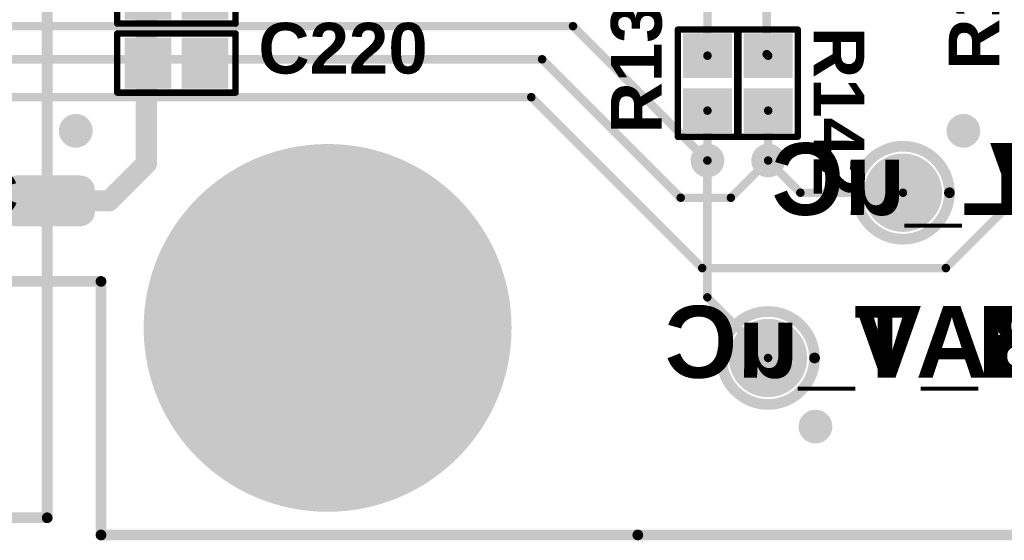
# Model space of a CAD drawing. Header units: inches. Extents: x -60 to 68, y -60 to 60.
# Tile 46 of 78: x 22 to 46, y -60 to -48. Entities that reach past the tile are written whole.
import ezdxf

# ---------------------------------------------------------------- set-up
doc = ezdxf.new("R2010")
doc.units = ezdxf.units.IN
for name, color, linetype in [('Bottom Copper', 5, 'Continuous'), ('Bottom Mask', 6, 'Continuous'), ('Bottom Overlay', 54, 'Continuous'), ('Keep-Out Layer', 6, 'Continuous'), ('Mechanical 13', 56, 'Continuous'), ('Mechanical 15', 56, 'Continuous'), ('Multi-Layer', 9, 'Continuous'), ('Pad Holes', 156, 'Continuous'), ('Top Copper', 1, 'Continuous'), ('Top Mask', 216, 'Continuous'), ('Top Overlay', 2, 'Continuous'), ('Top Paste', 8, 'Continuous'), ('Via Holes', 16, 'Continuous')]:
    doc.layers.add(name, color=color, linetype=linetype)
doc.styles.add('Arial_Bold', font='txt', dxfattribs={"height": 0.2})

# ---------------------------------------------------------------- blocks, each defined once
blk = doc.blocks.new('TEST_POINT_TH_80')
at = {"layer": 'Bottom Copper'}
h = blk.add_hatch(color=5, dxfattribs=at)
edge = h.paths.add_edge_path()
edge.add_arc((0, 0), 0.825, 0, 360)
at = {"layer": 'Bottom Mask'}
h = blk.add_hatch(color=6, dxfattribs=at)
edge = h.paths.add_edge_path()
edge.add_arc((0, 0), 0.927, 0, 360)
at = {"layer": 'Multi-Layer'}
h = blk.add_hatch(color=9, dxfattribs=at)
edge = h.paths.add_edge_path()
edge.add_arc((0, 0), 0.825, 0, 360)
at = {"layer": 'Pad Holes'}
h = blk.add_hatch(color=7, dxfattribs=at)
edge = h.paths.add_edge_path()
edge.add_arc((0, 0), 0.5, 0, 360)
at = {"layer": 'Top Copper'}
h = blk.add_hatch(color=1, dxfattribs=at)
edge = h.paths.add_edge_path()
edge.add_arc((0, 0), 0.825, 0, 360)
at = {"layer": 'Top Mask'}
h = blk.add_hatch(color=216, dxfattribs=at)
edge = h.paths.add_edge_path()
edge.add_arc((0, 0), 0.927, 0, 360)
at = {"layer": 'Bottom Overlay'}
for points in [[(1.1, 0, 0.254, 0.254, 1), (-1.1, 0, 0.254, 0.254, 1)], [(-1.164, 0, 0.127, 0.127, 1), (-1.037, 0, 0.127, 0.127, 1)], [(1.037, 0, 0.127, 0.127, 1), (1.164, 0, 0.127, 0.127, 1)]]:
    blk.add_lwpolyline(points, format="xyseb", close=True, dxfattribs=at)
at = {"layer": 'Top Overlay'}
for points in [[(1.1, 0, 0.254, 0.254, 1), (-1.1, 0, 0.254, 0.254, 1)], [(-1.164, 0, 0.127, 0.127, 1), (-1.037, 0, 0.127, 0.127, 1)], [(1.037, 0, 0.127, 0.127, 1), (1.164, 0, 0.127, 0.127, 1)]]:
    blk.add_lwpolyline(points, format="xyseb", close=True, dxfattribs=at)
at = {"layer": 'Bottom Overlay', "style": 'Arial_Bold', "text_generation_flag": 2}
blk.add_text('VPANEL_uC', height=1.7, rotation=360, dxfattribs=at).set_placement((11.008, -0.526))
blk = doc.blocks.new('TEST_POINT_TH_81')
at = {"layer": 'Bottom Copper'}
h = blk.add_hatch(color=5, dxfattribs=at)
edge = h.paths.add_edge_path()
edge.add_arc((0, 0), 0.825, 0, 360)
at = {"layer": 'Bottom Mask'}
h = blk.add_hatch(color=6, dxfattribs=at)
edge = h.paths.add_edge_path()
edge.add_arc((0, 0), 0.927, 0, 360)
at = {"layer": 'Multi-Layer'}
h = blk.add_hatch(color=9, dxfattribs=at)
edge = h.paths.add_edge_path()
edge.add_arc((0, 0), 0.825, 0, 360)
at = {"layer": 'Pad Holes'}
h = blk.add_hatch(color=7, dxfattribs=at)
edge = h.paths.add_edge_path()
edge.add_arc((0, 0), 0.5, 0, 360)
at = {"layer": 'Top Copper'}
h = blk.add_hatch(color=1, dxfattribs=at)
edge = h.paths.add_edge_path()
edge.add_arc((0, 0), 0.825, 0, 360)
at = {"layer": 'Top Mask'}
h = blk.add_hatch(color=216, dxfattribs=at)
edge = h.paths.add_edge_path()
edge.add_arc((0, 0), 0.927, 0, 360)
at = {"layer": 'Bottom Overlay'}
for points in [[(1.1, 0, 0.254, 0.254, 1), (-1.1, 0, 0.254, 0.254, 1)], [(-1.164, 0, 0.127, 0.127, 1), (-1.037, 0, 0.127, 0.127, 1)], [(1.037, 0, 0.127, 0.127, 1), (1.164, 0, 0.127, 0.127, 1)]]:
    blk.add_lwpolyline(points, format="xyseb", close=True, dxfattribs=at)
at = {"layer": 'Top Overlay'}
for points in [[(1.1, 0, 0.254, 0.254, 1), (-1.1, 0, 0.254, 0.254, 1)], [(-1.164, 0, 0.127, 0.127, 1), (-1.037, 0, 0.127, 0.127, 1)], [(1.037, 0, 0.127, 0.127, 1), (1.164, 0, 0.127, 0.127, 1)]]:
    blk.add_lwpolyline(points, format="xyseb", close=True, dxfattribs=at)
at = {"layer": 'Bottom Overlay', "style": 'Arial_Bold', "text_generation_flag": 2}
blk.add_text('V_BAT_uC', height=1.7, rotation=360, dxfattribs=at).set_placement((9.826, -0.468))
blk = doc.blocks.new('JDY_25M_ESS__PADS_RST_PWRC_91')
at = {"layer": 'Top Copper'}
h = blk.add_hatch(color=1, dxfattribs=at)
edge = h.paths.add_edge_path()
edge.add_arc((2.004, 19.28), 0.25, 180, 270)
edge.add_line((2.004, 19.03), (2.504, 19.03))
edge.add_arc((2.504, 19.28), 0.25, 270, 360)
edge.add_line((2.754, 19.28), (2.754, 20.78))
edge.add_arc((2.504, 20.78), 0.25, 0, 90)
edge.add_line((2.504, 21.03), (2.004, 21.03))
edge.add_arc((2.004, 20.78), 0.25, 90, 180)
edge.add_line((1.754, 20.78), (1.754, 19.28))
h = blk.add_hatch(color=1, dxfattribs=at)
edge = h.paths.add_edge_path()
edge.add_arc((13.004, 20.807), 0.25, 0, 90)
edge.add_line((13.004, 21.057), (12.503, 21.057))
edge.add_arc((12.503, 20.807), 0.25, 90, 180)
edge.add_line((12.253, 20.807), (12.253, 19.307))
edge.add_arc((12.503, 19.307), 0.25, 180, 270)
edge.add_line((12.503, 19.057), (13.004, 19.057))
edge.add_arc((13.004, 19.307), 0.25, 270, 360)
edge.add_line((13.254, 19.307), (13.254, 20.807))
h = blk.add_hatch(color=1, dxfattribs=at)
edge = h.paths.add_edge_path()
edge.add_arc((-0.75, 18.25), 0.25, 90, 180)
edge.add_line((-1, 18.25), (-1, 17.75))
edge.add_arc((-0.75, 17.75), 0.25, 180, 270)
edge.add_line((-0.75, 17.5), (0.75, 17.5))
edge.add_arc((0.75, 17.75), 0.25, 270, 360)
edge.add_line((1, 17.75), (1, 18.25))
edge.add_arc((0.75, 18.25), 0.25, 0, 90)
edge.add_line((0.75, 18.5), (-0.75, 18.5))
h = blk.add_hatch(color=1, dxfattribs=at)
edge = h.paths.add_edge_path()
edge.add_arc((14.25, 18.25), 0.25, 90, 180)
edge.add_line((14, 18.25), (14, 17.75))
edge.add_arc((14.25, 17.75), 0.25, 180, 270)
edge.add_line((14.25, 17.5), (15.75, 17.5))
edge.add_arc((15.75, 17.75), 0.25, 270, 360)
edge.add_line((16, 17.75), (16, 18.25))
edge.add_arc((15.75, 18.25), 0.25, 0, 90)
edge.add_line((15.75, 18.5), (14.25, 18.5))
h = blk.add_hatch(color=1, dxfattribs=at)
edge = h.paths.add_edge_path()
edge.add_arc((-0.75, 15.25), 0.25, 90, 180)
edge.add_line((-1, 15.25), (-1, 14.75))
edge.add_arc((-0.75, 14.75), 0.25, 180, 270)
edge.add_line((-0.75, 14.5), (0.75, 14.5))
edge.add_arc((0.75, 14.75), 0.25, 270, 360)
edge.add_line((1, 14.75), (1, 15.25))
edge.add_arc((0.75, 15.25), 0.25, 0, 90)
edge.add_line((0.75, 15.5), (-0.75, 15.5))
h = blk.add_hatch(color=1, dxfattribs=at)
edge = h.paths.add_edge_path()
edge.add_arc((14.25, 15.25), 0.25, 90, 180)
edge.add_line((14, 15.25), (14, 14.75))
edge.add_arc((14.25, 14.75), 0.25, 180, 270)
edge.add_line((14.25, 14.5), (15.75, 14.5))
edge.add_arc((15.75, 14.75), 0.25, 270, 360)
edge.add_line((16, 14.75), (16, 15.25))
edge.add_arc((15.75, 15.25), 0.25, 0, 90)
edge.add_line((15.75, 15.5), (14.25, 15.5))
h = blk.add_hatch(color=1, dxfattribs=at)
edge = h.paths.add_edge_path()
edge.add_arc((-0.75, 13.75), 0.25, 90, 180)
edge.add_line((-1, 13.75), (-1, 13.25))
edge.add_arc((-0.75, 13.25), 0.25, 180, 270)
edge.add_line((-0.75, 13), (0.75, 13))
edge.add_arc((0.75, 13.25), 0.25, 270, 360)
edge.add_line((1, 13.25), (1, 13.75))
edge.add_arc((0.75, 13.75), 0.25, 0, 90)
edge.add_line((0.75, 14), (-0.75, 14))
h = blk.add_hatch(color=1, dxfattribs=at)
edge = h.paths.add_edge_path()
edge.add_arc((-0.723, 10.75), 0.25, 90, 180)
edge.add_line((-0.973, 10.75), (-0.973, 10.25))
edge.add_arc((-0.723, 10.25), 0.25, 180, 270)
edge.add_line((-0.723, 10), (0.777, 10))
edge.add_arc((0.777, 10.25), 0.25, 270, 360)
edge.add_line((1.027, 10.25), (1.027, 10.75))
edge.add_arc((0.777, 10.75), 0.25, 0, 90)
edge.add_line((0.777, 11), (-0.723, 11))
h = blk.add_hatch(color=1, dxfattribs=at)
edge = h.paths.add_edge_path()
edge.add_arc((-0.723, 9.25), 0.25, 90, 180)
edge.add_line((-0.973, 9.25), (-0.973, 8.75))
edge.add_arc((-0.723, 8.75), 0.25, 180, 270)
edge.add_line((-0.723, 8.5), (0.777, 8.5))
edge.add_arc((0.777, 8.75), 0.25, 270, 360)
edge.add_line((1.027, 8.75), (1.027, 9.25))
edge.add_arc((0.777, 9.25), 0.25, 0, 90)
edge.add_line((0.777, 9.5), (-0.723, 9.5))
h = blk.add_hatch(color=1, dxfattribs=at)
edge = h.paths.add_edge_path()
edge.add_arc((0.777, 7.25), 0.25, 270, 360)
edge.add_line((1.027, 7.25), (1.027, 7.75))
edge.add_arc((0.777, 7.75), 0.25, 0, 90)
edge.add_line((0.777, 8), (-0.723, 8))
edge.add_arc((-0.723, 7.75), 0.25, 90, 180)
edge.add_line((-0.973, 7.75), (-0.973, 7.25))
edge.add_arc((-0.723, 7.25), 0.25, 180, 270)
edge.add_line((-0.723, 7), (0.777, 7))
h = blk.add_hatch(color=1, dxfattribs=at)
edge = h.paths.add_edge_path()
edge.add_arc((15.777, 7.25), 0.25, 270, 360)
edge.add_line((16.027, 7.25), (16.027, 7.75))
edge.add_arc((15.777, 7.75), 0.25, 0, 90)
edge.add_line((15.777, 8), (14.277, 8))
edge.add_arc((14.277, 7.75), 0.25, 90, 180)
edge.add_line((14.027, 7.75), (14.027, 7.25))
edge.add_arc((14.277, 7.25), 0.25, 180, 270)
edge.add_line((14.277, 7), (15.777, 7))
at = {"layer": 'Top Mask'}
h = blk.add_hatch(color=216, dxfattribs=at)
edge = h.paths.add_edge_path()
edge.add_arc((2.004, 19.28), 0.352, 180, 270)
edge.add_line((2.004, 18.928), (2.504, 18.928))
edge.add_arc((2.504, 19.28), 0.352, 270, 360)
edge.add_line((2.855, 19.28), (2.855, 20.78))
edge.add_arc((2.504, 20.78), 0.352, 0, 90)
edge.add_line((2.504, 21.132), (2.004, 21.132))
edge.add_arc((2.004, 20.78), 0.352, 90, 180)
edge.add_line((1.652, 20.78), (1.652, 19.28))
h = blk.add_hatch(color=216, dxfattribs=at)
edge = h.paths.add_edge_path()
edge.add_arc((13.004, 20.807), 0.352, 0, 90)
edge.add_line((13.004, 21.159), (12.503, 21.159))
edge.add_arc((12.503, 20.807), 0.352, 90, 180)
edge.add_line((12.152, 20.807), (12.152, 19.307))
edge.add_arc((12.503, 19.307), 0.352, 180, 270)
edge.add_line((12.503, 18.955), (13.004, 18.955))
edge.add_arc((13.004, 19.307), 0.352, 270, 360)
edge.add_line((13.355, 19.307), (13.355, 20.807))
h = blk.add_hatch(color=216, dxfattribs=at)
edge = h.paths.add_edge_path()
edge.add_arc((-0.75, 18.25), 0.352, 90, 180)
edge.add_line((-1.102, 18.25), (-1.102, 17.75))
edge.add_arc((-0.75, 17.75), 0.352, 180, 270)
edge.add_line((-0.75, 17.398), (0.75, 17.398))
edge.add_arc((0.75, 17.75), 0.352, 270, 360)
edge.add_line((1.102, 17.75), (1.102, 18.25))
edge.add_arc((0.75, 18.25), 0.352, 0, 90)
edge.add_line((0.75, 18.602), (-0.75, 18.602))
h = blk.add_hatch(color=216, dxfattribs=at)
edge = h.paths.add_edge_path()
edge.add_arc((14.25, 18.25), 0.352, 90, 180)
edge.add_line((13.898, 18.25), (13.898, 17.75))
edge.add_arc((14.25, 17.75), 0.352, 180, 270)
edge.add_line((14.25, 17.398), (15.75, 17.398))
edge.add_arc((15.75, 17.75), 0.352, 270, 360)
edge.add_line((16.102, 17.75), (16.102, 18.25))
edge.add_arc((15.75, 18.25), 0.352, 0, 90)
edge.add_line((15.75, 18.602), (14.25, 18.602))
h = blk.add_hatch(color=216, dxfattribs=at)
edge = h.paths.add_edge_path()
edge.add_arc((-0.75, 15.25), 0.352, 90, 180)
edge.add_line((-1.102, 15.25), (-1.102, 14.75))
edge.add_arc((-0.75, 14.75), 0.352, 180, 270)
edge.add_line((-0.75, 14.398), (0.75, 14.398))
edge.add_arc((0.75, 14.75), 0.352, 270, 360)
edge.add_line((1.102, 14.75), (1.102, 15.25))
edge.add_arc((0.75, 15.25), 0.352, 0, 90)
edge.add_line((0.75, 15.602), (-0.75, 15.602))
h = blk.add_hatch(color=216, dxfattribs=at)
edge = h.paths.add_edge_path()
edge.add_arc((14.25, 15.25), 0.352, 90, 180)
edge.add_line((13.898, 15.25), (13.898, 14.75))
edge.add_arc((14.25, 14.75), 0.352, 180, 270)
edge.add_line((14.25, 14.398), (15.75, 14.398))
edge.add_arc((15.75, 14.75), 0.352, 270, 360)
edge.add_line((16.102, 14.75), (16.102, 15.25))
edge.add_arc((15.75, 15.25), 0.352, 0, 90)
edge.add_line((15.75, 15.602), (14.25, 15.602))
h = blk.add_hatch(color=216, dxfattribs=at)
edge = h.paths.add_edge_path()
edge.add_arc((-0.75, 13.75), 0.352, 90, 180)
edge.add_line((-1.102, 13.75), (-1.102, 13.25))
edge.add_arc((-0.75, 13.25), 0.352, 180, 270)
edge.add_line((-0.75, 12.898), (0.75, 12.898))
edge.add_arc((0.75, 13.25), 0.352, 270, 360)
edge.add_line((1.102, 13.25), (1.102, 13.75))
edge.add_arc((0.75, 13.75), 0.352, 0, 90)
edge.add_line((0.75, 14.102), (-0.75, 14.102))
h = blk.add_hatch(color=216, dxfattribs=at)
edge = h.paths.add_edge_path()
edge.add_arc((-0.723, 10.75), 0.352, 90, 180)
edge.add_line((-1.075, 10.75), (-1.075, 10.25))
edge.add_arc((-0.723, 10.25), 0.352, 180, 270)
edge.add_line((-0.723, 9.898), (0.777, 9.898))
edge.add_arc((0.777, 10.25), 0.352, 270, 360)
edge.add_line((1.129, 10.25), (1.129, 10.75))
edge.add_arc((0.777, 10.75), 0.352, 0, 90)
edge.add_line((0.777, 11.102), (-0.723, 11.102))
h = blk.add_hatch(color=216, dxfattribs=at)
edge = h.paths.add_edge_path()
edge.add_arc((-0.723, 9.25), 0.352, 90, 180)
edge.add_line((-1.075, 9.25), (-1.075, 8.75))
edge.add_arc((-0.723, 8.75), 0.352, 180, 270)
edge.add_line((-0.723, 8.398), (0.777, 8.398))
edge.add_arc((0.777, 8.75), 0.352, 270, 360)
edge.add_line((1.129, 8.75), (1.129, 9.25))
edge.add_arc((0.777, 9.25), 0.352, 0, 90)
edge.add_line((0.777, 9.602), (-0.723, 9.602))
h = blk.add_hatch(color=216, dxfattribs=at)
edge = h.paths.add_edge_path()
edge.add_arc((0.777, 7.25), 0.352, 270, 360)
edge.add_line((1.129, 7.25), (1.129, 7.75))
edge.add_arc((0.777, 7.75), 0.352, 0, 90)
edge.add_line((0.777, 8.102), (-0.723, 8.102))
edge.add_arc((-0.723, 7.75), 0.352, 90, 180)
edge.add_line((-1.075, 7.75), (-1.075, 7.25))
edge.add_arc((-0.723, 7.25), 0.352, 180, 270)
edge.add_line((-0.723, 6.898), (0.777, 6.898))
h = blk.add_hatch(color=216, dxfattribs=at)
edge = h.paths.add_edge_path()
edge.add_arc((15.777, 7.25), 0.352, 270, 360)
edge.add_line((16.129, 7.25), (16.129, 7.75))
edge.add_arc((15.777, 7.75), 0.352, 0, 90)
edge.add_line((15.777, 8.102), (14.277, 8.102))
edge.add_arc((14.277, 7.75), 0.352, 90, 180)
edge.add_line((13.925, 7.75), (13.925, 7.25))
edge.add_arc((14.277, 7.25), 0.352, 180, 270)
edge.add_line((14.277, 6.898), (15.777, 6.898))
at = {"layer": 'Top Paste'}
h = blk.add_hatch(color=8, dxfattribs=at)
edge = h.paths.add_edge_path()
edge.add_arc((2.004, 19.28), 0.25, 180, 270)
edge.add_line((2.004, 19.03), (2.504, 19.03))
edge.add_arc((2.504, 19.28), 0.25, 270, 360)
edge.add_line((2.754, 19.28), (2.754, 20.78))
edge.add_arc((2.504, 20.78), 0.25, 0, 90)
edge.add_line((2.504, 21.03), (2.004, 21.03))
edge.add_arc((2.004, 20.78), 0.25, 90, 180)
edge.add_line((1.754, 20.78), (1.754, 19.28))
h = blk.add_hatch(color=8, dxfattribs=at)
edge = h.paths.add_edge_path()
edge.add_arc((13.004, 20.807), 0.25, 0, 90)
edge.add_line((13.004, 21.057), (12.503, 21.057))
edge.add_arc((12.503, 20.807), 0.25, 90, 180)
edge.add_line((12.253, 20.807), (12.253, 19.307))
edge.add_arc((12.503, 19.307), 0.25, 180, 270)
edge.add_line((12.503, 19.057), (13.004, 19.057))
edge.add_arc((13.004, 19.307), 0.25, 270, 360)
edge.add_line((13.254, 19.307), (13.254, 20.807))
h = blk.add_hatch(color=8, dxfattribs=at)
edge = h.paths.add_edge_path()
edge.add_arc((-0.75, 18.25), 0.25, 90, 180)
edge.add_line((-1, 18.25), (-1, 17.75))
edge.add_arc((-0.75, 17.75), 0.25, 180, 270)
edge.add_line((-0.75, 17.5), (0.75, 17.5))
edge.add_arc((0.75, 17.75), 0.25, 270, 360)
edge.add_line((1, 17.75), (1, 18.25))
edge.add_arc((0.75, 18.25), 0.25, 0, 90)
edge.add_line((0.75, 18.5), (-0.75, 18.5))
h = blk.add_hatch(color=8, dxfattribs=at)
edge = h.paths.add_edge_path()
edge.add_arc((14.25, 18.25), 0.25, 90, 180)
edge.add_line((14, 18.25), (14, 17.75))
edge.add_arc((14.25, 17.75), 0.25, 180, 270)
edge.add_line((14.25, 17.5), (15.75, 17.5))
edge.add_arc((15.75, 17.75), 0.25, 270, 360)
edge.add_line((16, 17.75), (16, 18.25))
edge.add_arc((15.75, 18.25), 0.25, 0, 90)
edge.add_line((15.75, 18.5), (14.25, 18.5))
h = blk.add_hatch(color=8, dxfattribs=at)
edge = h.paths.add_edge_path()
edge.add_arc((-0.75, 15.25), 0.25, 90, 180)
edge.add_line((-1, 15.25), (-1, 14.75))
edge.add_arc((-0.75, 14.75), 0.25, 180, 270)
edge.add_line((-0.75, 14.5), (0.75, 14.5))
edge.add_arc((0.75, 14.75), 0.25, 270, 360)
edge.add_line((1, 14.75), (1, 15.25))
edge.add_arc((0.75, 15.25), 0.25, 0, 90)
edge.add_line((0.75, 15.5), (-0.75, 15.5))
h = blk.add_hatch(color=8, dxfattribs=at)
edge = h.paths.add_edge_path()
edge.add_arc((14.25, 15.25), 0.25, 90, 180)
edge.add_line((14, 15.25), (14, 14.75))
edge.add_arc((14.25, 14.75), 0.25, 180, 270)
edge.add_line((14.25, 14.5), (15.75, 14.5))
edge.add_arc((15.75, 14.75), 0.25, 270, 360)
edge.add_line((16, 14.75), (16, 15.25))
edge.add_arc((15.75, 15.25), 0.25, 0, 90)
edge.add_line((15.75, 15.5), (14.25, 15.5))
h = blk.add_hatch(color=8, dxfattribs=at)
edge = h.paths.add_edge_path()
edge.add_arc((-0.75, 13.75), 0.25, 90, 180)
edge.add_line((-1, 13.75), (-1, 13.25))
edge.add_arc((-0.75, 13.25), 0.25, 180, 270)
edge.add_line((-0.75, 13), (0.75, 13))
edge.add_arc((0.75, 13.25), 0.25, 270, 360)
edge.add_line((1, 13.25), (1, 13.75))
edge.add_arc((0.75, 13.75), 0.25, 0, 90)
edge.add_line((0.75, 14), (-0.75, 14))
h = blk.add_hatch(color=8, dxfattribs=at)
edge = h.paths.add_edge_path()
edge.add_arc((-0.723, 10.75), 0.25, 90, 180)
edge.add_line((-0.973, 10.75), (-0.973, 10.25))
edge.add_arc((-0.723, 10.25), 0.25, 180, 270)
edge.add_line((-0.723, 10), (0.777, 10))
edge.add_arc((0.777, 10.25), 0.25, 270, 360)
edge.add_line((1.027, 10.25), (1.027, 10.75))
edge.add_arc((0.777, 10.75), 0.25, 0, 90)
edge.add_line((0.777, 11), (-0.723, 11))
h = blk.add_hatch(color=8, dxfattribs=at)
edge = h.paths.add_edge_path()
edge.add_arc((-0.723, 9.25), 0.25, 90, 180)
edge.add_line((-0.973, 9.25), (-0.973, 8.75))
edge.add_arc((-0.723, 8.75), 0.25, 180, 270)
edge.add_line((-0.723, 8.5), (0.777, 8.5))
edge.add_arc((0.777, 8.75), 0.25, 270, 360)
edge.add_line((1.027, 8.75), (1.027, 9.25))
edge.add_arc((0.777, 9.25), 0.25, 0, 90)
edge.add_line((0.777, 9.5), (-0.723, 9.5))
h = blk.add_hatch(color=8, dxfattribs=at)
edge = h.paths.add_edge_path()
edge.add_arc((0.777, 7.25), 0.25, 270, 360)
edge.add_line((1.027, 7.25), (1.027, 7.75))
edge.add_arc((0.777, 7.75), 0.25, 0, 90)
edge.add_line((0.777, 8), (-0.723, 8))
edge.add_arc((-0.723, 7.75), 0.25, 90, 180)
edge.add_line((-0.973, 7.75), (-0.973, 7.25))
edge.add_arc((-0.723, 7.25), 0.25, 180, 270)
edge.add_line((-0.723, 7), (0.777, 7))
h = blk.add_hatch(color=8, dxfattribs=at)
edge = h.paths.add_edge_path()
edge.add_arc((15.777, 7.25), 0.25, 270, 360)
edge.add_line((16.027, 7.25), (16.027, 7.75))
edge.add_arc((15.777, 7.75), 0.25, 0, 90)
edge.add_line((15.777, 8), (14.277, 8))
edge.add_arc((14.277, 7.75), 0.25, 90, 180)
edge.add_line((14.027, 7.75), (14.027, 7.25))
edge.add_arc((14.277, 7.25), 0.25, 180, 270)
edge.add_line((14.277, 7), (15.777, 7))
at = {"layer": 'Mechanical 13'}
for points in [[(0, 20, 0.254, 0.254, 0), (15, 20, 0.254, 0.254, 0)], [(0, 0, 0.254, 0.254, 0), (0, 20, 0.254, 0.254, 0)], [(15, 0, 0.254, 0.254, 0), (15, 20, 0.254, 0.254, 0)], [(0, 0, 0.254, 0.254, 0), (15, 0, 0.254, 0.254, 0)]]:
    blk.add_lwpolyline(points, format="xyseb", dxfattribs=at)
for points in [[(-0.064, 20, 0.127, 0.127, 1), (0.064, 20, 0.127, 0.127, 1)], [(-0.064, 20, 0.127, 0.127, 1), (0.064, 20, 0.127, 0.127, 1)], [(14.937, 20, 0.127, 0.127, 1), (15.064, 20, 0.127, 0.127, 1)], [(14.937, 20, 0.127, 0.127, 1), (15.064, 20, 0.127, 0.127, 1)], [(-0.064, 0, 0.127, 0.127, 1), (0.064, 0, 0.127, 0.127, 1)], [(-0.064, 0, 0.127, 0.127, 1), (0.064, 0, 0.127, 0.127, 1)], [(14.937, 0, 0.127, 0.127, 1), (15.064, 0, 0.127, 0.127, 1)], [(14.937, 0, 0.127, 0.127, 1), (15.064, 0, 0.127, 0.127, 1)]]:
    blk.add_lwpolyline(points, format="xyseb", close=True, dxfattribs=at)
at = {"layer": 'Top Overlay'}
for points in [[(-0.375, 18.835, 0.2, 0.2, 0), (-0.375, 20.375, 0.2, 0.2, 0)], [(-0.375, 20.375, 0.2, 0.2, 0), (1.445, 20.375, 0.2, 0.2, 0)], [(13.555, 20.375, 0.2, 0.2, 0), (15.375, 20.375, 0.2, 0.2, 0)], [(15.375, 18.835, 0.2, 0.2, 0), (15.375, 20.375, 0.2, 0.2, 0)]]:
    blk.add_lwpolyline(points, format="xyseb", dxfattribs=at)
for points in [[(-0.425, 20.375, 0.1, 0.1, 1), (-0.325, 20.375, 0.1, 0.1, 1)], [(-0.425, 20.375, 0.1, 0.1, 1), (-0.325, 20.375, 0.1, 0.1, 1)], [(1.395, 20.375, 0.1, 0.1, 1), (1.495, 20.375, 0.1, 0.1, 1)], [(13.505, 20.375, 0.1, 0.1, 1), (13.605, 20.375, 0.1, 0.1, 1)], [(15.325, 20.375, 0.1, 0.1, 1), (15.425, 20.375, 0.1, 0.1, 1)], [(15.325, 20.375, 0.1, 0.1, 1), (15.425, 20.375, 0.1, 0.1, 1)], [(-0.425, 18.835, 0.1, 0.1, 1), (-0.325, 18.835, 0.1, 0.1, 1)], [(15.325, 18.835, 0.1, 0.1, 1), (15.425, 18.835, 0.1, 0.1, 1)]]:
    blk.add_lwpolyline(points, format="xyseb", close=True, dxfattribs=at)
at = {"layer": 'Top Overlay', "style": 'Arial_Bold'}
for s, p in [('TXD', (1.48, 14.7)), ('STAT', (10.92, 14.68)), ('RXD', (1.48, 13.18)), ('PWRC', (1.48, 10.189)), ('RST', (1.48, 8.69)), ('GND', (1.48, 7.19)), ('VCC', (11.364, 7.18))]:
    blk.add_text(s, height=1, rotation=360, dxfattribs=at).set_placement(p)
blk = doc.blocks.new('RES0603_101')
at = {"layer": 'Top Copper'}
for points in [[(-1.075, -0.475), (-1.075, 0.475), (-0.225, 0.475), (-0.225, -0.475)], [(0.225, -0.475), (0.225, 0.475), (1.075, 0.475), (1.075, -0.475)]]:
    blk.add_hatch(color=1, dxfattribs=at).paths.add_polyline_path(points)
at = {"layer": 'Top Mask'}
for points in [[(-1.177, -0.577), (-1.177, 0.577), (-0.123, 0.577), (-0.123, -0.577)], [(0.123, -0.577), (0.123, 0.577), (1.177, 0.577), (1.177, -0.577)]]:
    blk.add_hatch(color=216, dxfattribs=at).paths.add_polyline_path(points)
at = {"layer": 'Top Paste'}
for points in [[(-1.075, -0.475), (-1.075, 0.475), (-0.225, 0.475), (-0.225, -0.475)], [(0.225, -0.475), (0.225, 0.475), (1.075, 0.475), (1.075, -0.475)]]:
    blk.add_hatch(color=8, dxfattribs=at).paths.add_polyline_path(points)
at = {"layer": 'Top Overlay'}
for points in [[(-1.27, -0.7, 0.15, 0.15, 0), (-1.27, 0.7, 0.15, 0.15, 0)], [(1.27, 0.7, 0.15, 0.15, 0), (-1.27, 0.7, 0.15, 0.15, 0)], [(1.27, -0.7, 0.15, 0.15, 0), (1.27, 0.7, 0.15, 0.15, 0)], [(1.27, -0.7, 0.15, 0.15, 0), (-1.27, -0.7, 0.15, 0.15, 0)]]:
    blk.add_lwpolyline(points, format="xyseb", dxfattribs=at)
for points in [[(-1.307, 0.7, 0.075, 0.075, 1), (-1.232, 0.7, 0.075, 0.075, 1)], [(-1.307, 0.7, 0.075, 0.075, 1), (-1.232, 0.7, 0.075, 0.075, 1)], [(1.233, 0.7, 0.075, 0.075, 1), (1.308, 0.7, 0.075, 0.075, 1)], [(1.233, 0.7, 0.075, 0.075, 1), (1.308, 0.7, 0.075, 0.075, 1)], [(-1.307, -0.7, 0.075, 0.075, 1), (-1.232, -0.7, 0.075, 0.075, 1)], [(-1.307, -0.7, 0.075, 0.075, 1), (-1.232, -0.7, 0.075, 0.075, 1)], [(1.233, -0.7, 0.075, 0.075, 1), (1.308, -0.7, 0.075, 0.075, 1)], [(1.233, -0.7, 0.075, 0.075, 1), (1.308, -0.7, 0.075, 0.075, 1)]]:
    blk.add_lwpolyline(points, format="xyseb", close=True, dxfattribs=at)
blk = doc.blocks.new('RES0603_105')
at = {"layer": 'Top Copper'}
for points in [[(-1.075, -0.475), (-1.075, 0.475), (-0.225, 0.475), (-0.225, -0.475)], [(0.225, -0.475), (0.225, 0.475), (1.075, 0.475), (1.075, -0.475)]]:
    blk.add_hatch(color=1, dxfattribs=at).paths.add_polyline_path(points)
at = {"layer": 'Top Mask'}
for points in [[(-1.177, -0.577), (-1.177, 0.577), (-0.123, 0.577), (-0.123, -0.577)], [(0.123, -0.577), (0.123, 0.577), (1.177, 0.577), (1.177, -0.577)]]:
    blk.add_hatch(color=216, dxfattribs=at).paths.add_polyline_path(points)
at = {"layer": 'Top Paste'}
for points in [[(-1.075, -0.475), (-1.075, 0.475), (-0.225, 0.475), (-0.225, -0.475)], [(0.225, -0.475), (0.225, 0.475), (1.075, 0.475), (1.075, -0.475)]]:
    blk.add_hatch(color=8, dxfattribs=at).paths.add_polyline_path(points)
at = {"layer": 'Top Overlay'}
for points in [[(-1.27, -0.7, 0.15, 0.15, 0), (-1.27, 0.7, 0.15, 0.15, 0)], [(1.27, 0.7, 0.15, 0.15, 0), (-1.27, 0.7, 0.15, 0.15, 0)], [(1.27, -0.7, 0.15, 0.15, 0), (1.27, 0.7, 0.15, 0.15, 0)], [(1.27, -0.7, 0.15, 0.15, 0), (-1.27, -0.7, 0.15, 0.15, 0)]]:
    blk.add_lwpolyline(points, format="xyseb", dxfattribs=at)
for points in [[(-1.307, 0.7, 0.075, 0.075, 1), (-1.232, 0.7, 0.075, 0.075, 1)], [(-1.307, 0.7, 0.075, 0.075, 1), (-1.232, 0.7, 0.075, 0.075, 1)], [(1.233, 0.7, 0.075, 0.075, 1), (1.308, 0.7, 0.075, 0.075, 1)], [(1.233, 0.7, 0.075, 0.075, 1), (1.308, 0.7, 0.075, 0.075, 1)], [(-1.307, -0.7, 0.075, 0.075, 1), (-1.232, -0.7, 0.075, 0.075, 1)], [(-1.307, -0.7, 0.075, 0.075, 1), (-1.232, -0.7, 0.075, 0.075, 1)], [(1.233, -0.7, 0.075, 0.075, 1), (1.308, -0.7, 0.075, 0.075, 1)], [(1.233, -0.7, 0.075, 0.075, 1), (1.308, -0.7, 0.075, 0.075, 1)]]:
    blk.add_lwpolyline(points, format="xyseb", close=True, dxfattribs=at)
blk = doc.blocks.new('CAPC0603_115')
at = {"layer": 'Top Copper'}
for points in [[(-1.125, -0.5), (-1.125, 0.5), (-0.225, 0.5), (-0.225, -0.5)], [(0.225, -0.5), (0.225, 0.5), (1.125, 0.5), (1.125, -0.5)]]:
    blk.add_hatch(color=1, dxfattribs=at).paths.add_polyline_path(points)
at = {"layer": 'Top Mask'}
for points in [[(-1.227, -0.602), (-1.227, 0.602), (-0.123, 0.602), (-0.123, -0.602)], [(0.123, -0.602), (0.123, 0.602), (1.227, 0.602), (1.227, -0.602)]]:
    blk.add_hatch(color=216, dxfattribs=at).paths.add_polyline_path(points)
at = {"layer": 'Top Paste'}
for points in [[(-1.125, -0.5), (-1.125, 0.5), (-0.225, 0.5), (-0.225, -0.5)], [(0.225, -0.5), (0.225, 0.5), (1.125, 0.5), (1.125, -0.5)]]:
    blk.add_hatch(color=8, dxfattribs=at).paths.add_polyline_path(points)
at = {"layer": 'Mechanical 15'}
for points in [[(-1.35, -0.75, 0.05, 0.05, 0), (-1.35, 0.75, 0.05, 0.05, 0)], [(-1.35, 0.75, 0.05, 0.05, 0), (1.35, 0.75, 0.05, 0.05, 0)], [(1.35, -0.75, 0.05, 0.05, 0), (1.35, 0.75, 0.05, 0.05, 0)], [(-1.35, -0.75, 0.05, 0.05, 0), (1.35, -0.75, 0.05, 0.05, 0)]]:
    blk.add_lwpolyline(points, format="xyseb", dxfattribs=at)
for points in [[(-1.362, 0.75, 0.025, 0.025, 1), (-1.338, 0.75, 0.025, 0.025, 1)], [(-1.362, 0.75, 0.025, 0.025, 1), (-1.338, 0.75, 0.025, 0.025, 1)], [(1.338, 0.75, 0.025, 0.025, 1), (1.362, 0.75, 0.025, 0.025, 1)], [(1.338, 0.75, 0.025, 0.025, 1), (1.362, 0.75, 0.025, 0.025, 1)], [(-1.362, -0.75, 0.025, 0.025, 1), (-1.338, -0.75, 0.025, 0.025, 1)], [(-1.362, -0.75, 0.025, 0.025, 1), (-1.338, -0.75, 0.025, 0.025, 1)], [(1.338, -0.75, 0.025, 0.025, 1), (1.362, -0.75, 0.025, 0.025, 1)], [(1.338, -0.75, 0.025, 0.025, 1), (1.362, -0.75, 0.025, 0.025, 1)]]:
    blk.add_lwpolyline(points, format="xyseb", close=True, dxfattribs=at)
at = {"layer": 'Top Overlay'}
for points in [[(-1.4, 0.7, 0.15, 0.15, 0), (1.4, 0.7, 0.15, 0.15, 0)], [(-1.4, -0.7, 0.15, 0.15, 0), (-1.4, 0.7, 0.15, 0.15, 0)], [(1.4, -0.7, 0.15, 0.15, 0), (1.4, 0.7, 0.15, 0.15, 0)], [(-1.4, -0.7, 0.15, 0.15, 0), (1.4, -0.7, 0.15, 0.15, 0)]]:
    blk.add_lwpolyline(points, format="xyseb", dxfattribs=at)
for points in [[(-1.438, 0.7, 0.075, 0.075, 1), (-1.362, 0.7, 0.075, 0.075, 1)], [(-1.438, 0.7, 0.075, 0.075, 1), (-1.362, 0.7, 0.075, 0.075, 1)], [(1.362, 0.7, 0.075, 0.075, 1), (1.438, 0.7, 0.075, 0.075, 1)], [(1.362, 0.7, 0.075, 0.075, 1), (1.438, 0.7, 0.075, 0.075, 1)], [(-1.438, -0.7, 0.075, 0.075, 1), (-1.362, -0.7, 0.075, 0.075, 1)], [(-1.438, -0.7, 0.075, 0.075, 1), (-1.362, -0.7, 0.075, 0.075, 1)], [(1.362, -0.7, 0.075, 0.075, 1), (1.438, -0.7, 0.075, 0.075, 1)], [(1.362, -0.7, 0.075, 0.075, 1), (1.438, -0.7, 0.075, 0.075, 1)]]:
    blk.add_lwpolyline(points, format="xyseb", close=True, dxfattribs=at)
blk = doc.blocks.new('CAPC0603_116')
at = {"layer": 'Top Copper'}
for points in [[(-1.125, -0.5), (-1.125, 0.5), (-0.225, 0.5), (-0.225, -0.5)], [(0.225, -0.5), (0.225, 0.5), (1.125, 0.5), (1.125, -0.5)]]:
    blk.add_hatch(color=1, dxfattribs=at).paths.add_polyline_path(points)
at = {"layer": 'Top Mask'}
for points in [[(-1.227, -0.602), (-1.227, 0.602), (-0.123, 0.602), (-0.123, -0.602)], [(0.123, -0.602), (0.123, 0.602), (1.227, 0.602), (1.227, -0.602)]]:
    blk.add_hatch(color=216, dxfattribs=at).paths.add_polyline_path(points)
at = {"layer": 'Top Paste'}
for points in [[(-1.125, -0.5), (-1.125, 0.5), (-0.225, 0.5), (-0.225, -0.5)], [(0.225, -0.5), (0.225, 0.5), (1.125, 0.5), (1.125, -0.5)]]:
    blk.add_hatch(color=8, dxfattribs=at).paths.add_polyline_path(points)
at = {"layer": 'Mechanical 15'}
for points in [[(-1.35, -0.75, 0.05, 0.05, 0), (-1.35, 0.75, 0.05, 0.05, 0)], [(-1.35, 0.75, 0.05, 0.05, 0), (1.35, 0.75, 0.05, 0.05, 0)], [(1.35, -0.75, 0.05, 0.05, 0), (1.35, 0.75, 0.05, 0.05, 0)], [(-1.35, -0.75, 0.05, 0.05, 0), (1.35, -0.75, 0.05, 0.05, 0)]]:
    blk.add_lwpolyline(points, format="xyseb", dxfattribs=at)
for points in [[(-1.362, 0.75, 0.025, 0.025, 1), (-1.338, 0.75, 0.025, 0.025, 1)], [(-1.362, 0.75, 0.025, 0.025, 1), (-1.338, 0.75, 0.025, 0.025, 1)], [(1.338, 0.75, 0.025, 0.025, 1), (1.362, 0.75, 0.025, 0.025, 1)], [(1.338, 0.75, 0.025, 0.025, 1), (1.362, 0.75, 0.025, 0.025, 1)], [(-1.362, -0.75, 0.025, 0.025, 1), (-1.338, -0.75, 0.025, 0.025, 1)], [(-1.362, -0.75, 0.025, 0.025, 1), (-1.338, -0.75, 0.025, 0.025, 1)], [(1.338, -0.75, 0.025, 0.025, 1), (1.362, -0.75, 0.025, 0.025, 1)], [(1.338, -0.75, 0.025, 0.025, 1), (1.362, -0.75, 0.025, 0.025, 1)]]:
    blk.add_lwpolyline(points, format="xyseb", close=True, dxfattribs=at)
at = {"layer": 'Top Overlay'}
for points in [[(-1.4, 0.7, 0.15, 0.15, 0), (1.4, 0.7, 0.15, 0.15, 0)], [(-1.4, -0.7, 0.15, 0.15, 0), (-1.4, 0.7, 0.15, 0.15, 0)], [(1.4, -0.7, 0.15, 0.15, 0), (1.4, 0.7, 0.15, 0.15, 0)], [(-1.4, -0.7, 0.15, 0.15, 0), (1.4, -0.7, 0.15, 0.15, 0)]]:
    blk.add_lwpolyline(points, format="xyseb", dxfattribs=at)
for points in [[(-1.438, 0.7, 0.075, 0.075, 1), (-1.362, 0.7, 0.075, 0.075, 1)], [(-1.438, 0.7, 0.075, 0.075, 1), (-1.362, 0.7, 0.075, 0.075, 1)], [(1.362, 0.7, 0.075, 0.075, 1), (1.438, 0.7, 0.075, 0.075, 1)], [(1.362, 0.7, 0.075, 0.075, 1), (1.438, 0.7, 0.075, 0.075, 1)], [(-1.438, -0.7, 0.075, 0.075, 1), (-1.362, -0.7, 0.075, 0.075, 1)], [(-1.438, -0.7, 0.075, 0.075, 1), (-1.362, -0.7, 0.075, 0.075, 1)], [(1.362, -0.7, 0.075, 0.075, 1), (1.438, -0.7, 0.075, 0.075, 1)], [(1.362, -0.7, 0.075, 0.075, 1), (1.438, -0.7, 0.075, 0.075, 1)]]:
    blk.add_lwpolyline(points, format="xyseb", close=True, dxfattribs=at)

msp = doc.modelspace()

# ---------------------------------------------------------------- hatches: boundary and pattern name
at = {"layer": 'Bottom Copper'}
h = msp.add_hatch(color=5, dxfattribs=at)
edge = h.paths.add_edge_path()
edge.add_arc((23.602, -50.436), 0.4, 0, 360)
h = msp.add_hatch(color=5, dxfattribs=at)
edge = h.paths.add_edge_path()
edge.add_arc((44.602, -50.436), 0.4, 0, 360)
h = msp.add_hatch(color=5, dxfattribs=at)
edge = h.paths.add_edge_path()
edge.add_arc((38.547, -51.139), 0.4, 0, 360)
h = msp.add_hatch(color=5, dxfattribs=at)
edge = h.paths.add_edge_path()
edge.add_arc((39.983, -51.139), 0.4, 0, 360)
h = msp.add_hatch(color=5, dxfattribs=at)
edge = h.paths.add_edge_path()
edge.add_arc((29.56, -55.1), 4.25, 0, 360)
h = msp.add_hatch(color=5, dxfattribs=at)
edge = h.paths.add_edge_path()
edge.add_arc((41.102, -57.436), 0.4, 0, 360)
at = {"layer": 'Bottom Mask'}
h = msp.add_hatch(color=6, dxfattribs=at)
edge = h.paths.add_edge_path()
edge.add_arc((29.56, -55.1), 4.352, 0, 360)
at = {"layer": 'Multi-Layer'}
h = msp.add_hatch(color=9, dxfattribs=at)
edge = h.paths.add_edge_path()
edge.add_arc((29.56, -55.1), 4.25, 0, 360)
at = {"layer": 'Pad Holes'}
h = msp.add_hatch(color=7, dxfattribs=at)
edge = h.paths.add_edge_path()
edge.add_arc((29.56, -55.1), 2.25, 0, 360)
at = {"layer": 'Top Copper'}
h = msp.add_hatch(color=1, dxfattribs=at)
edge = h.paths.add_edge_path()
edge.add_arc((23.602, -50.436), 0.4, 0, 360)
h = msp.add_hatch(color=1, dxfattribs=at)
edge = h.paths.add_edge_path()
edge.add_arc((44.602, -50.436), 0.4, 0, 360)
h = msp.add_hatch(color=1, dxfattribs=at)
edge = h.paths.add_edge_path()
edge.add_arc((38.547, -51.139), 0.4, 0, 360)
h = msp.add_hatch(color=1, dxfattribs=at)
edge = h.paths.add_edge_path()
edge.add_arc((39.983, -51.139), 0.4, 0, 360)
h = msp.add_hatch(color=1, dxfattribs=at)
edge = h.paths.add_edge_path()
edge.add_arc((29.56, -55.1), 4.25, 0, 360)
h = msp.add_hatch(color=1, dxfattribs=at)
edge = h.paths.add_edge_path()
edge.add_arc((41.102, -57.436), 0.4, 0, 360)
at = {"layer": 'Top Mask'}
h = msp.add_hatch(color=216, dxfattribs=at)
edge = h.paths.add_edge_path()
edge.add_arc((29.56, -55.1), 4.352, 0, 360)
at = {"layer": 'Via Holes'}
h = msp.add_hatch(color=7, dxfattribs=at)
edge = h.paths.add_edge_path()
edge.add_arc((23.602, -50.436), 0.2, 0, 360)
h = msp.add_hatch(color=7, dxfattribs=at)
edge = h.paths.add_edge_path()
edge.add_arc((44.602, -50.436), 0.2, 0, 360)
h = msp.add_hatch(color=7, dxfattribs=at)
edge = h.paths.add_edge_path()
edge.add_arc((38.547, -51.139), 0.2, 0, 360)
h = msp.add_hatch(color=7, dxfattribs=at)
edge = h.paths.add_edge_path()
edge.add_arc((39.983, -51.139), 0.2, 0, 360)
h = msp.add_hatch(color=7, dxfattribs=at)
edge = h.paths.add_edge_path()
edge.add_arc((41.102, -57.436), 0.2, 0, 360)

# ---------------------------------------------------------------- linework, layer by layer
at = {"layer": 'Bottom Copper'}
for points in [[(18.063, -47.958, 0.2, 0.2, 0), (35.366, -47.958, 0.2, 0.2, 0)], [(35.366, -47.958, 0.2, 0.2, 0), (38.547, -51.139, 0.2, 0.2, 0)], [(18.573, -48.743, 0.2, 0.2, 0), (34.635, -48.743, 0.2, 0.2, 0)], [(34.635, -48.743, 0.2, 0.2, 0), (37.913, -52.02, 0.2, 0.2, 0)], [(18.991, -49.64, 0.2, 0.2, 0), (34.379, -49.64, 0.2, 0.2, 0)], [(34.379, -49.64, 0.2, 0.2, 0), (38.423, -53.685, 0.2, 0.2, 0)], [(39.102, -52.02, 0.2, 0.2, 0), (39.983, -51.139, 0.2, 0.2, 0)], [(44.188, -53.685, 0.2, 0.2, 0), (46.438, -51.435, 0.2, 0.2, 0)], [(37.913, -52.02, 0.2, 0.2, 0), (39.102, -52.02, 0.2, 0.2, 0)], [(38.423, -53.685, 0.2, 0.2, 0), (44.188, -53.685, 0.2, 0.2, 0)]]:
    msp.add_lwpolyline(points, format="xyseb", dxfattribs=at)
for points in [[(35.316, -47.958, 0.1, 0.1, 1), (35.416, -47.958, 0.1, 0.1, 1)], [(35.316, -47.958, 0.1, 0.1, 1), (35.416, -47.958, 0.1, 0.1, 1)], [(34.585, -48.743, 0.1, 0.1, 1), (34.685, -48.743, 0.1, 0.1, 1)], [(34.585, -48.743, 0.1, 0.1, 1), (34.685, -48.743, 0.1, 0.1, 1)], [(34.329, -49.64, 0.1, 0.1, 1), (34.429, -49.64, 0.1, 0.1, 1)], [(34.329, -49.64, 0.1, 0.1, 1), (34.429, -49.64, 0.1, 0.1, 1)], [(38.497, -51.139, 0.1, 0.1, 1), (38.597, -51.139, 0.1, 0.1, 1)], [(39.933, -51.139, 0.1, 0.1, 1), (40.033, -51.139, 0.1, 0.1, 1)], [(37.863, -52.02, 0.1, 0.1, 1), (37.963, -52.02, 0.1, 0.1, 1)], [(37.863, -52.02, 0.1, 0.1, 1), (37.963, -52.02, 0.1, 0.1, 1)], [(39.052, -52.02, 0.1, 0.1, 1), (39.152, -52.02, 0.1, 0.1, 1)], [(39.052, -52.02, 0.1, 0.1, 1), (39.152, -52.02, 0.1, 0.1, 1)], [(38.373, -53.685, 0.1, 0.1, 1), (38.473, -53.685, 0.1, 0.1, 1)], [(38.373, -53.685, 0.1, 0.1, 1), (38.473, -53.685, 0.1, 0.1, 1)], [(44.138, -53.685, 0.1, 0.1, 1), (44.238, -53.685, 0.1, 0.1, 1)], [(44.138, -53.685, 0.1, 0.1, 1), (44.238, -53.685, 0.1, 0.1, 1)]]:
    msp.add_lwpolyline(points, format="xyseb", close=True, dxfattribs=at)
at = {"layer": 'Keep-Out Layer'}
for points in [[(6.7, -54, 0.254, 0.254, 0), (24.2, -54, 0.254, 0.254, 0)], [(24.2, -60, 0.254, 0.254, 0), (24.2, -54, 0.254, 0.254, 0)], [(24.2, -60, 0.254, 0.254, 0), (36.9, -60, 0.254, 0.254, 0)], [(36.9, -60, 0.254, 0.254, 0), (49.95, -60, 0.254, 0.254, 0)]]:
    msp.add_lwpolyline(points, format="xyseb", dxfattribs=at)
for points in [[(24.136, -54, 0.127, 0.127, 1), (24.263, -54, 0.127, 0.127, 1)], [(24.136, -54, 0.127, 0.127, 1), (24.263, -54, 0.127, 0.127, 1)], [(24.136, -60, 0.127, 0.127, 1), (24.263, -60, 0.127, 0.127, 1)], [(24.136, -60, 0.127, 0.127, 1), (24.263, -60, 0.127, 0.127, 1)], [(36.836, -60, 0.127, 0.127, 1), (36.963, -60, 0.127, 0.127, 1)], [(36.836, -60, 0.127, 0.127, 1), (36.963, -60, 0.127, 0.127, 1)]]:
    msp.add_lwpolyline(points, format="xyseb", close=True, dxfattribs=at)
at = {"layer": 'Top Copper'}
for points in [[(38.547, -48.658, 0.2, 0.2, 0), (38.547, -43.065, 0.2, 0.2, 0)], [(39.948, -48.623, 0.2, 0.2, 0), (39.948, -44.081, 0.2, 0.2, 0)], [(25.272, -51.212, 0.5, 0.5, 0), (25.272, -47.2, 0.5, 0.5, 0)], [(39.948, -48.623, 0.2, 0.2, 0), (39.983, -48.658, 0.2, 0.2, 0)], [(38.547, -51.139, 0.2, 0.2, 0), (38.547, -49.958, 0.2, 0.2, 0)], [(39.983, -51.139, 0.2, 0.2, 0), (39.983, -49.958, 0.2, 0.2, 0)], [(24.39, -52.094, 0.5, 0.5, 0), (25.272, -51.212, 0.5, 0.5, 0)], [(38.544, -54.377, 0.2, 0.2, 0), (38.544, -51.139, 0.2, 0.2, 0)], [(39.983, -51.139, 0.2, 0.2, 0), (40.745, -51.901, 0.2, 0.2, 0)], [(22.953, -52.094, 0.5, 0.5, 0), (24.39, -52.094, 0.5, 0.5, 0)], [(40.745, -51.901, 0.2, 0.2, 0), (43.172, -51.901, 0.2, 0.2, 0)], [(38.544, -54.377, 0.2, 0.2, 0), (39.98, -55.812, 0.2, 0.2, 0)]]:
    msp.add_lwpolyline(points, format="xyseb", dxfattribs=at)
for points in [[(38.497, -48.658, 0.1, 0.1, 1), (38.597, -48.658, 0.1, 0.1, 1)], [(39.898, -48.623, 0.1, 0.1, 1), (39.998, -48.623, 0.1, 0.1, 1)], [(39.898, -48.623, 0.1, 0.1, 1), (39.998, -48.623, 0.1, 0.1, 1)], [(39.933, -48.658, 0.1, 0.1, 1), (40.033, -48.658, 0.1, 0.1, 1)], [(38.497, -49.958, 0.1, 0.1, 1), (38.597, -49.958, 0.1, 0.1, 1)], [(39.933, -49.958, 0.1, 0.1, 1), (40.033, -49.958, 0.1, 0.1, 1)], [(25.147, -51.212, 0.25, 0.25, 1), (25.397, -51.212, 0.25, 0.25, 1)], [(25.147, -51.212, 0.25, 0.25, 1), (25.397, -51.212, 0.25, 0.25, 1)], [(38.494, -51.139, 0.1, 0.1, 1), (38.594, -51.139, 0.1, 0.1, 1)], [(38.497, -51.139, 0.1, 0.1, 1), (38.597, -51.139, 0.1, 0.1, 1)], [(39.933, -51.139, 0.1, 0.1, 1), (40.033, -51.139, 0.1, 0.1, 1)], [(39.933, -51.139, 0.1, 0.1, 1), (40.033, -51.139, 0.1, 0.1, 1)], [(22.828, -52.094, 0.25, 0.25, 1), (23.078, -52.094, 0.25, 0.25, 1)], [(24.265, -52.094, 0.25, 0.25, 1), (24.515, -52.094, 0.25, 0.25, 1)], [(24.265, -52.094, 0.25, 0.25, 1), (24.515, -52.094, 0.25, 0.25, 1)], [(40.695, -51.901, 0.1, 0.1, 1), (40.795, -51.901, 0.1, 0.1, 1)], [(40.695, -51.901, 0.1, 0.1, 1), (40.795, -51.901, 0.1, 0.1, 1)], [(43.122, -51.901, 0.1, 0.1, 1), (43.222, -51.901, 0.1, 0.1, 1)], [(38.494, -54.377, 0.1, 0.1, 1), (38.594, -54.377, 0.1, 0.1, 1)], [(38.494, -54.377, 0.1, 0.1, 1), (38.594, -54.377, 0.1, 0.1, 1)], [(39.93, -55.812, 0.1, 0.1, 1), (40.03, -55.812, 0.1, 0.1, 1)]]:
    msp.add_lwpolyline(points, format="xyseb", close=True, dxfattribs=at)

# ---------------------------------------------------------------- block references
for name, p in [('JDY_25M_ESS__PADS_RST_PWRC_91', (7.926, -59.594)), ('CAPC0603_115', (25.984, -47.2)), ('CAPC0603_116', (25.984, -48.833)), ('TEST_POINT_TH_80', (43.172, -51.901)), ('TEST_POINT_TH_81', (39.98, -55.812))]:
    msp.add_blockref(name, p)
at = {"rotation": 270}
for name, p in [('RES0603_105', (38.547, -49.308)), ('RES0603_101', (39.983, -49.308))]:
    msp.add_blockref(name, p, dxfattribs=at)

# ---------------------------------------------------------------- texts
at = {"layer": 'Top Overlay', "style": 'Arial_Bold'}
for s, rotation, p in [('R133', 90, (45.456, -48.992)), ('R132', 90, (37.463, -50.495)), ('R142', 270, (41.057, -47.98))]:
    msp.add_text(s, height=1.2, rotation=rotation, dxfattribs=at).set_placement(p)
for s, height, p in [('C220', 1.2, (27.922, -49.081)), ('VPANEL_uC', 1.7, (45.22, -52.427)), ('V_BAT_uC', 1.7, (42.027, -56.281))]:
    msp.add_text(s, height=height, dxfattribs=at).set_placement(p)

doc.saveas('drawing.dxf')
